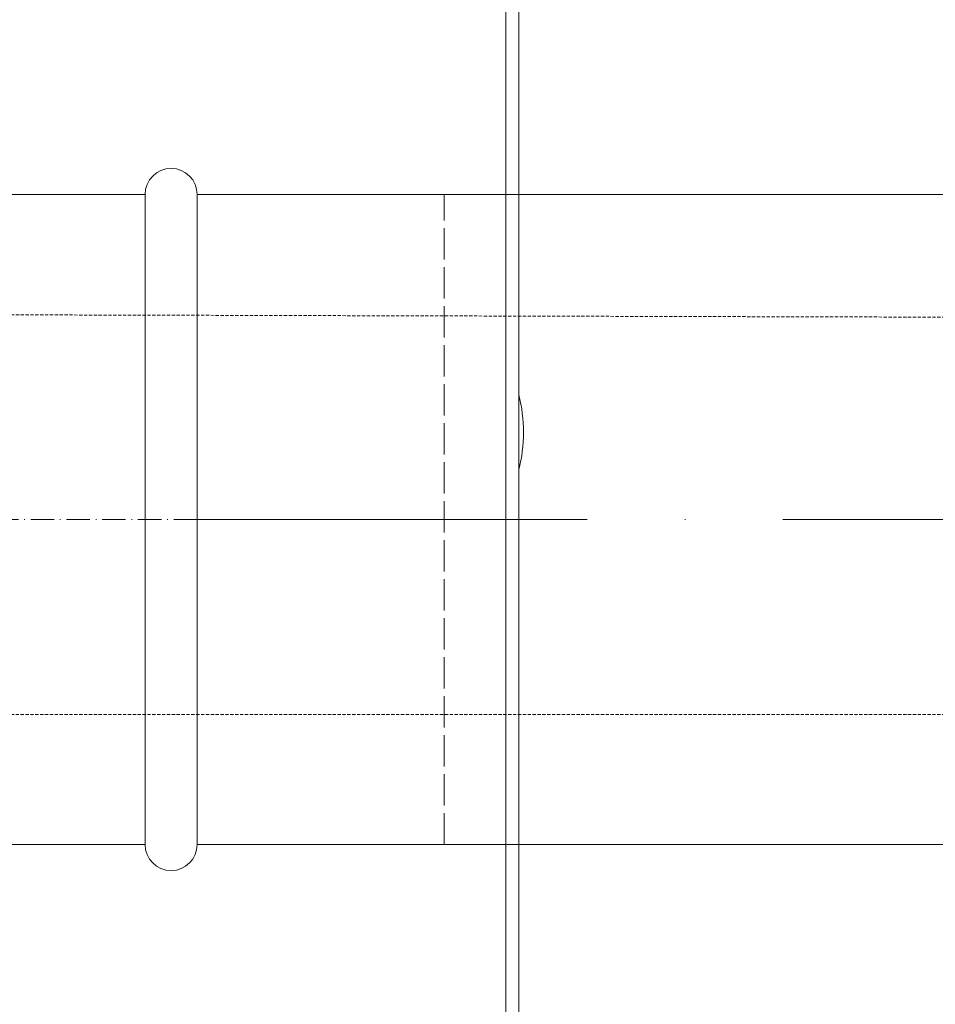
# Model space of a CAD drawing. Header units: millimetres. Extents: x 17747 to 112039, y -74980 to 446921.
# Tile 220 of 256: x 55357 to 55498, y 183009 to 183161. Entities that reach past the tile are written whole.
import ezdxf

# ---------------------------------------------------------------- set-up
doc = ezdxf.new("R2010")
doc.units = ezdxf.units.MM
for name, pattern in [('ACAD_ISO02W100', [15, 12, -3]), ('ACAD_ISO10W100', [18, 12, -3, 0, -3]), ('ČÁRKOVANÁ', [0.75, 0.5, -0.25])]:
    doc.linetypes.add(name, pattern=pattern)
for name, color, linetype, lineweight in [('UT_ZARIZENI - ZDROJ TEPLA', 3, 'Continuous', 35), ('VZT_09 ODA (SÁNÍ) - OBRYS', 7, 'Continuous', 5), ('VZT_10 ODA (SÁNÍ) - OSA', 7, 'ACAD_ISO10W100', 5)]:
    doc.layers.add(name, color=color, linetype=linetype, lineweight=lineweight)
doc.layers.add('VZT_11 ODA (SÁNÍ) - NETISK', color=8, linetype='ACAD_ISO02W100', lineweight=5, plot=False)

msp = doc.modelspace()

# ---------------------------------------------------------------- linework, layer by layer
at = {"layer": 'UT_ZARIZENI - ZDROJ TEPLA', "lineweight": 13}
for p, q in [((55433.86, 182876.39), (55433.86, 183290.89)), ((55433.86, 183102.9), (55433.86, 183290.89)), ((55431.86, 182882.94), (55431.86, 183284.34)), ((55433.86, 182876.39), (55433.86, 183091.39))]:
    msp.add_line(p, q, dxfattribs=at)
msp.add_arc((55410.56, 183097.14), 24, 346.1278, 13.8722, dxfattribs=at)
msp.add_open_spline([(55433.86, 183102.9), (55433.86, 183102.9), (55433.86, 183102.89), (55433.86, 183102.87), (55433.86, 183102.85), (55433.86, 183102.77), (55433.86, 183102.65), (55433.86, 183102.35), (55433.86, 183102.15), (55433.86, 183101.72), (55433.86, 183101.51), (55433.86, 183100.84), (55433.86, 183100.38), (55433.86, 183098.98), (55433.86, 183098.02), (55433.86, 183096.26), (55433.86, 183095.31), (55433.86, 183093.9), (55433.86, 183093.44), (55433.86, 183092.78), (55433.86, 183092.56), (55433.86, 183092.14), (55433.86, 183091.93), (55433.86, 183091.64), (55433.86, 183091.52), (55433.86, 183091.43), (55433.86, 183091.41), (55433.86, 183091.39), (55433.86, 183091.39), (55433.86, 183091.39)], degree=3, knots=[0.579263, 0.579263, 0.579263, 0.579263, 0.587138, 0.587138, 0.596744, 0.596744, 0.631546, 0.631546, 0.697419, 0.697419, 0.763291, 0.763291, 0.895036, 0.895036, 1.158525, 1.158525, 1.422014, 1.422014, 1.553759, 1.553759, 1.619631, 1.619631, 1.685504, 1.685504, 1.720306, 1.720306, 1.729912, 1.729912, 1.737788, 1.737788, 1.737788, 1.737788], dxfattribs=at)
at = {"layer": 'VZT_09 ODA (SÁNÍ) - OBRYS'}
for p, q in [((55376.36, 183133.72), (55284.68, 183133.72)), ((55376.36, 183133.72), (55376.36, 183033.72)), ((55384.36, 183033.72), (55384.36, 183133.72)), ((55284.68, 183033.72), (55376.36, 183033.72))]:
    msp.add_line(p, q, dxfattribs=at)
at = {"layer": 'VZT_09 ODA (SÁNÍ) - OBRYS', "linetype": 'ČÁRKOVANÁ'}
for p, q in [((55919.46, 183113.8), (55284.36, 183115.38)), ((55919.46, 183053.8), (55284.36, 183053.72))]:
    msp.add_line(p, q, dxfattribs=at)
at = {"layer": 'VZT_09 ODA (SÁNÍ) - OBRYS'}
for points in [[(55919.46, 183133.72), (55384.36, 183133.72)], [(55919.46, 183033.72), (55384.36, 183033.72)]]:
    msp.add_lwpolyline(points, dxfattribs=at)
for centre, start, end in [((55380.36, 183133.72), 0, 180), ((55380.36, 183033.72), 180, 0)]:
    msp.add_arc(centre, 4, start, end, dxfattribs=at)
at = {"layer": 'VZT_10 ODA (SÁNÍ) - OSA', "ltscale": 0.3}
msp.add_line((55384.36, 183083.72), (55284.36, 183083.72), dxfattribs=at)
at = {"layer": 'VZT_10 ODA (SÁNÍ) - OSA', "ltscale": 5}
msp.add_lwpolyline([(55384.36, 183083.72), (55919.46, 183083.72)], dxfattribs=at)
at = {"layer": 'VZT_11 ODA (SÁNÍ) - NETISK', "ltscale": 0.4}
for p, q in [((55384.36, 183133.72), (55422.36, 183133.72)), ((55422.36, 183033.72), (55422.36, 183133.72)), ((55384.36, 183033.72), (55422.36, 183033.72))]:
    msp.add_line(p, q, dxfattribs=at)

doc.saveas('drawing.dxf')
